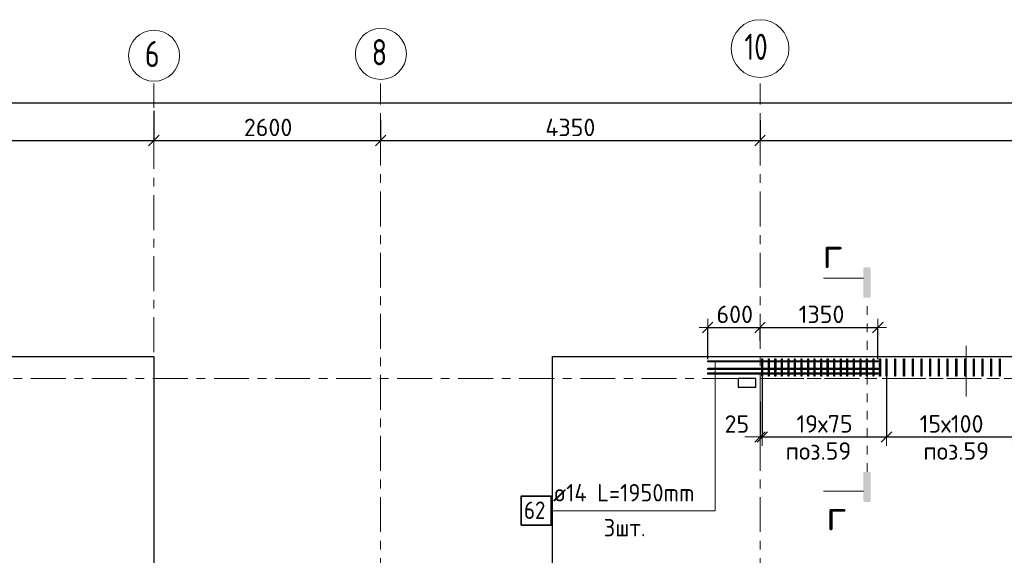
# Model space of a CAD drawing. Header units: metres. Extents: x -38 to 97, y -15 to 21.
# Tile 7 of 118: x 17.54 to 28.83, y 14.37 to 20.51. Entities that reach past the tile are written whole.
import ezdxf

# ---------------------------------------------------------------- set-up
doc = ezdxf.new("R2010")
doc.units = ezdxf.units.M
doc.header["$PDMODE"] = 65
for name, pattern in [('______11', [0.5, 0.4, -0.05, 0, -0.05]), ('______2', [0.0405, 0.03, -0.0105]), ('______3', [0.5, 0.4, -0.1]), ('______5', [1.1, 0.8, -0.1, 0.1, -0.1]), ('______9', [0.015, 0, -0.015])]:
    doc.linetypes.add(name, pattern=pattern)
for name, color, linetype, lineweight in [('XR$2$Осевая линия (1)', 7, '______5', 13), ('XR$2$Размерная линия (1)', 7, 'Continuous', 13), ('XR$4$Арм.стержн. Доп. арматура', 180, 'Continuous', 35), ('XR$4$Арм.стержн. Хомут', 240, 'Continuous', 35), ('XR$4$Балка (1)', 7, '______3', 13), ('XR$4$Перекрытие (1)', 7, 'Continuous', 35), ('XR$4$Размерная линия (1)', 7, 'Continuous', 13), ('XR$4$Текст_ общее_1', 7, 'Continuous', 13)]:
    doc.layers.add(name, color=color, linetype=linetype, lineweight=lineweight)
doc.styles.add('ISOCPEUR', font='txt')
doc.dimstyles.new('DIMSTYLE_3', dxfattribs={"dimtxt": 0.2, "dimasz": 0.2, "dimexe": 0, "dimexo": 0, "dimgap": 0.1, "dimtad": 2, "dimdec": 0, "dimlfac": 1000, "dimrnd": 5, "dimzin": 12, "dimdsep": 46, "dimtxsty": 'ISOCPEUR', "dimblk1": 'ALL_ML_STRICH', "dimblk2": 'ALL_ML_STRICH', "dimsah": 1, "dimcen": 0, "dimclrd": 7, "dimclre": 256, "dimclrt": 7, "dimadec": 0, "dimazin": 0, "dimtfac": 1, "dimtdec": 0, "dimtix": 1, "dimtmove": 2, "dimatfit": 3, "dimfxl": 0, "dimtzin": 0, "dimlwd": 0, "dimlwe": -3, "dimarcsym": 0})
doc.dimstyles.new('DIMSTYLE_33', dxfattribs={"dimtxt": 0.2, "dimasz": 0.2, "dimexe": 0, "dimexo": 0, "dimgap": 0.1, "dimtad": 2, "dimdec": 0, "dimlfac": 1000, "dimrnd": 5, "dimzin": 12, "dimdsep": 46, "dimtxsty": 'ISOCPEUR', "dimblk1": 'ALL_ML_STRICH', "dimblk2": 'ALL_ML_STRICH', "dimsah": 1, "dimcen": 0, "dimclrd": 7, "dimclre": 256, "dimclrt": 7, "dimadec": 0, "dimazin": 0, "dimtfac": 1, "dimtdec": 0, "dimtix": 1, "dimtmove": 2, "dimatfit": 3, "dimfxl": 0, "dimtvp": 1.2, "dimtzin": 0, "dimlwd": 0, "dimlwe": -3, "dimarcsym": 0})

# ---------------------------------------------------------------- blocks, each defined once
blk = doc.blocks.new('ALL_ML_STRICH')
at = {"color": 0, "linetype": 'ByBlock', "lineweight": -2}
for p, q in [((-1, 0), (0.5, 0)), ((-0.3, -0.3), (0.3, 0.3)), ((0, -0.5), (0, 0.5))]:
    blk.add_line(p, q, dxfattribs=at)
blk = doc.blocks.new('*D11')
at = {"layer": 'DEFPOINTS', "color": 7, "linetype": 'Continuous', "lineweight": 13, "transparency": 33554687}
for p in [(0.5, 19.557), (0.5, 19.377), (61.6, 17.12)]:
    blk.add_point(p, dxfattribs=at)
at = {"layer": 'XR$2$Размерная линия (1)', "color": 9, "linetype": 'Continuous', "lineweight": -2, "true_color": 0xc7c7c7, "transparency": 33554687}
for p, q in [((0.5, 19.357), (0.5, 19.557)), ((61.6, 17.14), (61.6, 19.557))]:
    blk.add_line(p, q, dxfattribs=at)
at = {"layer": 'XR$2$Размерная линия (1)', "color": 7, "linetype": 'Continuous', "lineweight": -2, "transparency": 33554687}
blk.add_line((0.5, 19.557), (61.6, 19.557), dxfattribs=at)
at = {"layer": 'XR$2$Размерная линия (1)', "color": 7, "linetype": 'Continuous', "lineweight": 13, "transparency": 33554687, "xscale": 0.2, "yscale": 0.2, "zscale": 0.2, "rotation": 180}
blk.add_blockref('ALL_ML_STRICH', (0.5, 19.557), dxfattribs=at)
at = {"layer": 'XR$2$Размерная линия (1)', "color": 7, "linetype": 'Continuous', "lineweight": 13, "transparency": 33554687, "xscale": 0.2, "yscale": 0.2, "zscale": 0.2}
blk.add_blockref('ALL_ML_STRICH', (61.6, 19.557), dxfattribs=at)
at = {"layer": 'XR$2$Размерная линия (1)', "color": 7, "linetype": 'Continuous', "lineweight": 13, "transparency": 33554687, "insert": (31.1, 19.707), "char_height": 0.2, "width": 1, "attachment_point": 5, "style": 'ISOCPEUR'}
blk.add_mtext('\\A1;{61100}', dxfattribs=at)
blk = doc.blocks.new('*D29')
at = {"layer": 'DEFPOINTS', "color": 7, "linetype": 'Continuous', "lineweight": 13, "transparency": 33554687}
for p in [(19.08, 19.487), (12.6, 19.126), (12.6, 19.061)]:
    blk.add_point(p, dxfattribs=at)
at = {"layer": 'XR$2$Размерная линия (1)', "color": 9, "linetype": 'Continuous', "lineweight": -2, "true_color": 0xc7c7c7, "transparency": 33554687}
for p, q in [((19.08, 19.467), (19.08, 19.126)), ((12.6, 19.081), (12.6, 19.126))]:
    blk.add_line(p, q, dxfattribs=at)
at = {"layer": 'XR$2$Размерная линия (1)', "color": 7, "linetype": 'Continuous', "lineweight": -2, "transparency": 33554687}
blk.add_line((12.6, 19.126), (19.08, 19.126), dxfattribs=at)
at = {"layer": 'XR$2$Размерная линия (1)', "color": 7, "linetype": 'Continuous', "lineweight": 13, "transparency": 33554687, "xscale": 0.2, "yscale": 0.2, "zscale": 0.2, "rotation": 180}
blk.add_blockref('ALL_ML_STRICH', (12.6, 19.126), dxfattribs=at)
at = {"layer": 'XR$2$Размерная линия (1)', "color": 7, "linetype": 'Continuous', "lineweight": 13, "transparency": 33554687, "xscale": 0.2, "yscale": 0.2, "zscale": 0.2}
blk.add_blockref('ALL_ML_STRICH', (19.08, 19.126), dxfattribs=at)
at = {"layer": 'XR$2$Размерная линия (1)', "color": 7, "linetype": 'Continuous', "lineweight": 13, "transparency": 33554687, "insert": (15.84, 19.276), "char_height": 0.2, "width": 0.8, "attachment_point": 5, "style": 'ISOCPEUR'}
blk.add_mtext('\\A1;{6480}', dxfattribs=at)
blk = doc.blocks.new('*D30')
at = {"layer": 'DEFPOINTS', "color": 7, "linetype": 'Continuous', "lineweight": 13, "transparency": 33554687}
for p in [(19.08, 19.487), (21.68, 19.379), (19.08, 19.126)]:
    blk.add_point(p, dxfattribs=at)
at = {"layer": 'XR$2$Размерная линия (1)', "color": 9, "linetype": 'Continuous', "lineweight": -2, "true_color": 0xc7c7c7, "transparency": 33554687}
for p, q in [((19.08, 19.467), (19.08, 19.126)), ((21.68, 19.359), (21.68, 19.126))]:
    blk.add_line(p, q, dxfattribs=at)
at = {"layer": 'XR$2$Размерная линия (1)', "color": 7, "linetype": 'Continuous', "lineweight": -2, "transparency": 33554687}
blk.add_line((19.08, 19.126), (21.68, 19.126), dxfattribs=at)
at = {"layer": 'XR$2$Размерная линия (1)', "color": 7, "linetype": 'Continuous', "lineweight": 13, "transparency": 33554687, "xscale": 0.2, "yscale": 0.2, "zscale": 0.2, "rotation": 180}
blk.add_blockref('ALL_ML_STRICH', (19.08, 19.126), dxfattribs=at)
at = {"layer": 'XR$2$Размерная линия (1)', "color": 7, "linetype": 'Continuous', "lineweight": 13, "transparency": 33554687, "xscale": 0.2, "yscale": 0.2, "zscale": 0.2}
blk.add_blockref('ALL_ML_STRICH', (21.68, 19.126), dxfattribs=at)
at = {"layer": 'XR$2$Размерная линия (1)', "color": 7, "linetype": 'Continuous', "lineweight": 13, "transparency": 33554687, "insert": (20.39, 19.276), "char_height": 0.2, "width": 0.8, "attachment_point": 5, "style": 'ISOCPEUR'}
blk.add_mtext('\\A1;{2600}', dxfattribs=at)
blk = doc.blocks.new('*D31')
at = {"layer": 'DEFPOINTS', "color": 7, "linetype": 'Continuous', "lineweight": 13, "transparency": 33554687}
for p in [(21.68, 19.379), (26.03, 19.379), (21.68, 19.126)]:
    blk.add_point(p, dxfattribs=at)
at = {"layer": 'XR$2$Размерная линия (1)', "color": 9, "linetype": 'Continuous', "lineweight": -2, "true_color": 0xc7c7c7, "transparency": 33554687}
for p, q in [((21.68, 19.359), (21.68, 19.126)), ((26.03, 19.359), (26.03, 19.126))]:
    blk.add_line(p, q, dxfattribs=at)
at = {"layer": 'XR$2$Размерная линия (1)', "color": 7, "linetype": 'Continuous', "lineweight": -2, "transparency": 33554687}
blk.add_line((21.68, 19.126), (26.03, 19.126), dxfattribs=at)
at = {"layer": 'XR$2$Размерная линия (1)', "color": 7, "linetype": 'Continuous', "lineweight": 13, "transparency": 33554687, "xscale": 0.2, "yscale": 0.2, "zscale": 0.2, "rotation": 180}
blk.add_blockref('ALL_ML_STRICH', (21.68, 19.126), dxfattribs=at)
at = {"layer": 'XR$2$Размерная линия (1)', "color": 7, "linetype": 'Continuous', "lineweight": 13, "transparency": 33554687, "xscale": 0.2, "yscale": 0.2, "zscale": 0.2}
blk.add_blockref('ALL_ML_STRICH', (26.03, 19.126), dxfattribs=at)
at = {"layer": 'XR$2$Размерная линия (1)', "color": 7, "linetype": 'Continuous', "lineweight": 13, "transparency": 33554687, "insert": (23.855, 19.276), "char_height": 0.2, "width": 0.8, "attachment_point": 5, "style": 'ISOCPEUR'}
blk.add_mtext('\\A1;{4350}', dxfattribs=at)
blk = doc.blocks.new('*D32')
at = {"layer": 'DEFPOINTS', "color": 7, "linetype": 'Continuous', "lineweight": 13, "transparency": 33554687}
for p in [(26.03, 19.379), (26.03, 19.126), (32.55, 19.135)]:
    blk.add_point(p, dxfattribs=at)
at = {"layer": 'XR$2$Размерная линия (1)', "color": 9, "linetype": 'Continuous', "lineweight": -2, "true_color": 0xc7c7c7, "transparency": 33554687}
for p, q in [((26.03, 19.359), (26.03, 19.126)), ((32.55, 19.126), (32.55, 19.126))]:
    blk.add_line(p, q, dxfattribs=at)
at = {"layer": 'XR$2$Размерная линия (1)', "color": 7, "linetype": 'Continuous', "lineweight": -2, "transparency": 33554687}
blk.add_line((26.03, 19.126), (32.55, 19.126), dxfattribs=at)
at = {"layer": 'XR$2$Размерная линия (1)', "color": 7, "linetype": 'Continuous', "lineweight": 13, "transparency": 33554687, "xscale": 0.2, "yscale": 0.2, "zscale": 0.2, "rotation": 180}
blk.add_blockref('ALL_ML_STRICH', (26.03, 19.126), dxfattribs=at)
at = {"layer": 'XR$2$Размерная линия (1)', "color": 7, "linetype": 'Continuous', "lineweight": 13, "transparency": 33554687, "xscale": 0.2, "yscale": 0.2, "zscale": 0.2}
blk.add_blockref('ALL_ML_STRICH', (32.55, 19.126), dxfattribs=at)
at = {"layer": 'XR$2$Размерная линия (1)', "color": 7, "linetype": 'Continuous', "lineweight": 13, "transparency": 33554687, "insert": (29.3, 19.276), "char_height": 0.2, "width": 0.8, "attachment_point": 5, "style": 'ISOCPEUR'}
blk.add_mtext('\\A1;{6520}', dxfattribs=at)
blk = doc.blocks.new('*D268')
at = {"layer": 'DEFPOINTS', "color": 7, "linetype": 'Continuous', "lineweight": 13, "transparency": 33554687}
for p in [(25.43, 16.984), (26.03, 16.811), (25.43, 16.602)]:
    blk.add_point(p, dxfattribs=at)
at = {"layer": 'XR$4$Размерная линия (1)', "color": 9, "linetype": 'Continuous', "lineweight": -2, "true_color": 0xc7c7c7, "transparency": 33554687}
for p, q in [((25.43, 16.622), (25.43, 16.984)), ((26.03, 16.831), (26.03, 16.984))]:
    blk.add_line(p, q, dxfattribs=at)
at = {"layer": 'XR$4$Размерная линия (1)', "color": 7, "linetype": 'Continuous', "lineweight": -2, "transparency": 33554687}
blk.add_line((25.43, 16.984), (26.03, 16.984), dxfattribs=at)
at = {"layer": 'XR$4$Размерная линия (1)', "color": 7, "linetype": 'Continuous', "lineweight": 13, "transparency": 33554687, "xscale": 0.2, "yscale": 0.2, "zscale": 0.2, "rotation": 180}
blk.add_blockref('ALL_ML_STRICH', (25.43, 16.984), dxfattribs=at)
at = {"layer": 'XR$4$Размерная линия (1)', "color": 7, "linetype": 'Continuous', "lineweight": 13, "transparency": 33554687, "xscale": 0.2, "yscale": 0.2, "zscale": 0.2}
blk.add_blockref('ALL_ML_STRICH', (26.03, 16.984), dxfattribs=at)
at = {"layer": 'XR$4$Размерная линия (1)', "color": 7, "linetype": 'Continuous', "lineweight": 13, "transparency": 33554687, "insert": (25.74, 17.134), "char_height": 0.2, "width": 0.6, "attachment_point": 5, "style": 'ISOCPEUR'}
blk.add_mtext('\\A1;{600}', dxfattribs=at)
blk = doc.blocks.new('*D269')
at = {"layer": 'DEFPOINTS', "color": 7, "linetype": 'Continuous', "lineweight": 13, "transparency": 33554687}
for p in [(26.03, 16.984), (26.03, 16.811), (27.38, 16.602)]:
    blk.add_point(p, dxfattribs=at)
at = {"layer": 'XR$4$Размерная линия (1)', "color": 9, "linetype": 'Continuous', "lineweight": -2, "true_color": 0xc7c7c7, "transparency": 33554687}
for p, q in [((26.03, 16.831), (26.03, 16.984)), ((27.38, 16.622), (27.38, 16.984))]:
    blk.add_line(p, q, dxfattribs=at)
at = {"layer": 'XR$4$Размерная линия (1)', "color": 7, "linetype": 'Continuous', "lineweight": -2, "transparency": 33554687}
blk.add_line((26.03, 16.984), (27.38, 16.984), dxfattribs=at)
at = {"layer": 'XR$4$Размерная линия (1)', "color": 7, "linetype": 'Continuous', "lineweight": 13, "transparency": 33554687, "xscale": 0.2, "yscale": 0.2, "zscale": 0.2, "rotation": 180}
blk.add_blockref('ALL_ML_STRICH', (26.03, 16.984), dxfattribs=at)
at = {"layer": 'XR$4$Размерная линия (1)', "color": 7, "linetype": 'Continuous', "lineweight": 13, "transparency": 33554687, "xscale": 0.2, "yscale": 0.2, "zscale": 0.2}
blk.add_blockref('ALL_ML_STRICH', (27.38, 16.984), dxfattribs=at)
at = {"layer": 'XR$4$Размерная линия (1)', "color": 7, "linetype": 'Continuous', "lineweight": 13, "transparency": 33554687, "insert": (26.735, 17.134), "char_height": 0.2, "width": 0.8, "attachment_point": 5, "style": 'ISOCPEUR'}
blk.add_mtext('\\A1;{1350}', dxfattribs=at)
blk = doc.blocks.new('*D280')
at = {"layer": 'DEFPOINTS', "color": 7, "linetype": 'Continuous', "lineweight": 13, "transparency": 33554687}
for p in [(26.055, 16.436), (26.03, 16.157), (26.03, 15.729)]:
    blk.add_point(p, dxfattribs=at)
at = {"layer": 'XR$4$Размерная линия (1)', "color": 9, "linetype": 'Continuous', "lineweight": -2, "true_color": 0xc7c7c7, "transparency": 33554687}
for p, q in [((26.055, 16.416), (26.055, 15.729)), ((26.03, 16.137), (26.03, 15.729))]:
    blk.add_line(p, q, dxfattribs=at)
at = {"layer": 'XR$4$Размерная линия (1)', "color": 7, "linetype": 'Continuous', "lineweight": -2, "transparency": 33554687}
blk.add_line((26.03, 15.729), (26.055, 15.729), dxfattribs=at)
at = {"layer": 'XR$4$Размерная линия (1)', "color": 7, "linetype": 'Continuous', "lineweight": 13, "transparency": 33554687, "xscale": 0.2, "yscale": 0.2, "zscale": 0.2}
blk.add_blockref('ALL_ML_STRICH', (26.055, 15.729), dxfattribs=at)
at = {"layer": 'XR$4$Размерная линия (1)', "color": 7, "linetype": 'Continuous', "lineweight": 13, "transparency": 33554687, "xscale": 0.2, "yscale": 0.2, "zscale": 0.2, "rotation": 180}
blk.add_blockref('ALL_ML_STRICH', (26.03, 15.729), dxfattribs=at)
at = {"layer": 'XR$4$Размерная линия (1)', "color": 7, "linetype": 'Continuous', "lineweight": 13, "transparency": 33554687, "insert": (25.764, 15.877), "char_height": 0.2, "width": 0.4, "attachment_point": 5, "style": 'ISOCPEUR'}
blk.add_mtext('\\A1;{25}', dxfattribs=at)
blk = doc.blocks.new('*D281')
at = {"layer": 'DEFPOINTS', "color": 7, "linetype": 'Continuous', "lineweight": 13, "transparency": 33554687}
for p in [(27.48, 16.481), (26.055, 16.436), (26.055, 15.729)]:
    blk.add_point(p, dxfattribs=at)
at = {"layer": 'XR$4$Размерная линия (1)', "color": 9, "linetype": 'Continuous', "lineweight": -2, "true_color": 0xc7c7c7, "transparency": 33554687}
for p, q in [((26.055, 16.416), (26.055, 15.729)), ((27.48, 16.461), (27.48, 15.729))]:
    blk.add_line(p, q, dxfattribs=at)
at = {"layer": 'XR$4$Размерная линия (1)', "color": 7, "linetype": 'Continuous', "lineweight": -2, "transparency": 33554687}
blk.add_line((26.055, 15.729), (27.48, 15.729), dxfattribs=at)
at = {"layer": 'XR$4$Размерная линия (1)', "color": 7, "linetype": 'Continuous', "lineweight": 13, "transparency": 33554687, "xscale": 0.2, "yscale": 0.2, "zscale": 0.2, "rotation": 180}
blk.add_blockref('ALL_ML_STRICH', (26.055, 15.729), dxfattribs=at)
at = {"layer": 'XR$4$Размерная линия (1)', "color": 7, "linetype": 'Continuous', "lineweight": 13, "transparency": 33554687, "xscale": 0.2, "yscale": 0.2, "zscale": 0.2}
blk.add_blockref('ALL_ML_STRICH', (27.48, 15.729), dxfattribs=at)
at = {"layer": 'XR$4$Размерная линия (1)', "color": 7, "linetype": 'Continuous', "lineweight": 13, "transparency": 33554687, "insert": (26.447, 15.979), "char_height": 0.2, "width": 0.01, "attachment_point": 1, "line_spacing_factor": 0.60241, "style": 'ISOCPEUR'}
blk.add_mtext('19х75', dxfattribs=at)
blk = doc.blocks.new('*D282')
at = {"layer": 'DEFPOINTS', "color": 7, "linetype": 'Continuous', "lineweight": 13, "transparency": 33554687}
for p in [(27.48, 16.481), (28.98, 16.461), (27.48, 15.729)]:
    blk.add_point(p, dxfattribs=at)
at = {"layer": 'XR$4$Размерная линия (1)', "color": 9, "linetype": 'Continuous', "lineweight": -2, "true_color": 0xc7c7c7, "transparency": 33554687}
for p, q in [((27.48, 16.461), (27.48, 15.729)), ((28.98, 16.441), (28.98, 15.729))]:
    blk.add_line(p, q, dxfattribs=at)
at = {"layer": 'XR$4$Размерная линия (1)', "color": 7, "linetype": 'Continuous', "lineweight": -2, "transparency": 33554687}
blk.add_line((27.48, 15.729), (28.98, 15.729), dxfattribs=at)
at = {"layer": 'XR$4$Размерная линия (1)', "color": 7, "linetype": 'Continuous', "lineweight": 13, "transparency": 33554687, "xscale": 0.2, "yscale": 0.2, "zscale": 0.2, "rotation": 180}
blk.add_blockref('ALL_ML_STRICH', (27.48, 15.729), dxfattribs=at)
at = {"layer": 'XR$4$Размерная линия (1)', "color": 7, "linetype": 'Continuous', "lineweight": 13, "transparency": 33554687, "xscale": 0.2, "yscale": 0.2, "zscale": 0.2}
blk.add_blockref('ALL_ML_STRICH', (28.98, 15.729), dxfattribs=at)
at = {"layer": 'XR$4$Размерная линия (1)', "color": 7, "linetype": 'Continuous', "lineweight": 13, "transparency": 33554687, "insert": (27.86, 15.979), "char_height": 0.2, "width": 0.01, "attachment_point": 1, "line_spacing_factor": 0.60241, "style": 'ISOCPEUR'}
blk.add_mtext('15х100', dxfattribs=at)

msp = doc.modelspace()

# ---------------------------------------------------------------- hatches: boundary and pattern name
at = {"linetype": 'Continuous', "lineweight": 25, "true_color": 0x000000, "transparency": 33554687}
for points in [[(27.2153, 17.6543), (27.2158, 17.6568), (27.2166, 17.6592), (27.2178, 17.6615), (27.2192, 17.6636), (27.2209, 17.6655), (27.2228, 17.6672), (27.2249, 17.6686), (27.2272, 17.6698), (27.2296, 17.6706), (27.2321, 17.6711), (27.2347, 17.6713), (27.2792, 17.6713), (27.2818, 17.6711), (27.2843, 17.6706), (27.2867, 17.6698), (27.289, 17.6686), (27.2911, 17.6672), (27.293, 17.6655), (27.2947, 17.6636), (27.2961, 17.6615), (27.2973, 17.6592), (27.2981, 17.6568), (27.2986, 17.6543), (27.2987, 17.6517), (27.2987, 17.3267), (27.2151, 17.3267), (27.2151, 17.6517)], [(27.2153, 15.0013), (27.2151, 15.0038), (27.2151, 15.3288), (27.2987, 15.3288), (27.2987, 15.0038), (27.2986, 15.0013), (27.2981, 14.9988), (27.2973, 14.9964), (27.2961, 14.9941), (27.2947, 14.9919), (27.293, 14.99), (27.2911, 14.9883), (27.289, 14.9869), (27.2867, 14.9858), (27.2843, 14.985), (27.2818, 14.9845), (27.2792, 14.9843), (27.2347, 14.9843), (27.2321, 14.9845), (27.2296, 14.985), (27.2272, 14.9858), (27.2249, 14.9869), (27.2228, 14.9883), (27.2209, 14.99), (27.2192, 14.9919), (27.2178, 14.9941), (27.2166, 14.9964), (27.2158, 14.9988)]]:
    msp.add_hatch(color=18, dxfattribs=at).paths.add_polyline_path(points, flags=16)

# ---------------------------------------------------------------- linework, layer by layer
at = {"color": 7, "linetype": 'Continuous', "lineweight": 13, "transparency": 33554687}
for p, q in [((27.2151, 17.5497), (26.7584, 17.5497)), ((27.2151, 15.1058), (26.7584, 15.1058))]:
    msp.add_line(p, q, dxfattribs=at)
at = {"color": 7, "linetype": '______9', "lineweight": 13, "transparency": 33554687}
msp.add_line((27.2569, 15.3288), (27.2569, 17.3267), dxfattribs=at)
at = {"color": 52, "linetype": 'Continuous', "lineweight": 13, "transparency": 33554687}
msp.add_line((28.3922, 16.7719), (28.3922, 16.192), dxfattribs=at)
at = {"layer": 'XR$2$Осевая линия (1)', "color": 253, "linetype": '______11', "lineweight": 13, "true_color": 0xa0a0a0, "transparency": 33554687}
for p, q in [((19.08, 7.6), (19.08, 19.78)), ((21.68, 8.34), (21.68, 19.78)), ((26.03, 8.34), (26.03, 19.78)), ((-2.63, 16.4), (62.6, 16.4))]:
    msp.add_line(p, q, dxfattribs=at)
at = {"layer": 'XR$2$Осевая линия (1)', "color": 7, "linetype": 'Continuous', "lineweight": 13, "transparency": 33554687}
for centre, radius in [((26.0304, 20.1801), 0.3304), ((19.0824, 20.0981), 0.2924), ((21.6824, 20.1181), 0.2924)]:
    msp.add_circle(centre, radius, dxfattribs=at)
at = {"layer": 'XR$4$Арм.стержн. Доп. арматура', "color": 7, "linetype": 'Continuous', "lineweight": 13, "transparency": 33554687}
for p, q in [((25.5169, 14.883), (25.5169, 16.5952)), ((25.5169, 14.883), (25.5169, 16.5103)), ((25.5169, 14.883), (25.5169, 16.4552)), ((23.6369, 14.883), (25.5169, 14.883))]:
    msp.add_line(p, q, dxfattribs=at)
at = {"layer": 'XR$4$Арм.стержн. Доп. арматура', "color": 7, "linetype": 'Continuous', "lineweight": 25, "transparency": 33554687}
for points in [[(25.43, 16.6022), (27.38, 16.6022), (27.38, 16.5882), (25.43, 16.5882), (25.43, 16.6022)], [(25.43, 16.5173), (27.38, 16.5173), (27.38, 16.5033), (25.43, 16.5033), (25.43, 16.5173)], [(25.43, 16.4622), (27.38, 16.4622), (27.38, 16.4482), (25.43, 16.4482), (25.43, 16.4622)]]:
    msp.add_lwpolyline(points, dxfattribs=at)
at = {"layer": 'XR$4$Арм.стержн. Доп. арматура', "color": 7, "linetype": 'Continuous', "lineweight": 35, "transparency": 33554687}
msp.add_lwpolyline([(23.2903, 14.7164), (23.6369, 14.7164), (23.6369, 15.0497), (23.2903, 15.0497), (23.2903, 14.7164)], dxfattribs=at)
at = {"layer": 'XR$4$Арм.стержн. Хомут', "color": 40, "linetype": 'Continuous', "lineweight": 25, "transparency": 33554687}
for points in [[(26.051, 16.4252), (26.051, 16.6253), (26.059, 16.6253), (26.059, 16.4252), (26.051, 16.4252)], [(26.126, 16.4252), (26.126, 16.6253), (26.134, 16.6253), (26.134, 16.4252), (26.126, 16.4252)], [(26.201, 16.4252), (26.201, 16.6253), (26.209, 16.6253), (26.209, 16.4252), (26.201, 16.4252)], [(26.276, 16.4252), (26.276, 16.6253), (26.284, 16.6253), (26.284, 16.4252), (26.276, 16.4252)], [(26.351, 16.4252), (26.351, 16.6253), (26.359, 16.6253), (26.359, 16.4252), (26.351, 16.4252)], [(26.426, 16.4252), (26.426, 16.6253), (26.434, 16.6253), (26.434, 16.4252), (26.426, 16.4252)], [(26.501, 16.4252), (26.501, 16.6253), (26.509, 16.6253), (26.509, 16.4252), (26.501, 16.4252)], [(26.576, 16.4252), (26.576, 16.6253), (26.584, 16.6253), (26.584, 16.4252), (26.576, 16.4252)], [(26.651, 16.4252), (26.651, 16.6253), (26.659, 16.6253), (26.659, 16.4252), (26.651, 16.4252)], [(26.726, 16.4252), (26.726, 16.6253), (26.734, 16.6253), (26.734, 16.4252), (26.726, 16.4252)], [(26.801, 16.4252), (26.801, 16.6253), (26.809, 16.6253), (26.809, 16.4252), (26.801, 16.4252)], [(26.876, 16.4252), (26.876, 16.6253), (26.884, 16.6253), (26.884, 16.4252), (26.876, 16.4252)], [(26.951, 16.4252), (26.951, 16.6253), (26.959, 16.6253), (26.959, 16.4252), (26.951, 16.4252)], [(27.026, 16.4252), (27.026, 16.6253), (27.034, 16.6253), (27.034, 16.4252), (27.026, 16.4252)], [(27.101, 16.4252), (27.101, 16.6253), (27.109, 16.6253), (27.109, 16.4252), (27.101, 16.4252)], [(27.176, 16.4252), (27.176, 16.6253), (27.184, 16.6253), (27.184, 16.4252), (27.176, 16.4252)], [(27.251, 16.4252), (27.251, 16.6253), (27.259, 16.6253), (27.259, 16.4252), (27.251, 16.4252)], [(27.326, 16.4252), (27.326, 16.6253), (27.334, 16.6253), (27.334, 16.4252), (27.326, 16.4252)], [(27.401, 16.4252), (27.401, 16.6253), (27.409, 16.6253), (27.409, 16.4252), (27.401, 16.4252)], [(27.476, 16.4252), (27.476, 16.6253), (27.484, 16.6253), (27.484, 16.4252), (27.476, 16.4252)], [(27.576, 16.4252), (27.576, 16.6253), (27.584, 16.6253), (27.584, 16.4252), (27.576, 16.4252)], [(27.676, 16.4252), (27.676, 16.6253), (27.684, 16.6253), (27.684, 16.4252), (27.676, 16.4252)], [(27.776, 16.4252), (27.776, 16.6253), (27.784, 16.6253), (27.784, 16.4252), (27.776, 16.4252)], [(27.876, 16.4252), (27.876, 16.6253), (27.884, 16.6253), (27.884, 16.4252), (27.876, 16.4252)], [(27.976, 16.4252), (27.976, 16.6253), (27.984, 16.6253), (27.984, 16.4252), (27.976, 16.4252)], [(28.076, 16.4252), (28.076, 16.6253), (28.084, 16.6253), (28.084, 16.4252), (28.076, 16.4252)], [(28.176, 16.4252), (28.176, 16.6253), (28.184, 16.6253), (28.184, 16.4252), (28.176, 16.4252)], [(28.276, 16.4252), (28.276, 16.6253), (28.284, 16.6253), (28.284, 16.4252), (28.276, 16.4252)], [(28.376, 16.4252), (28.376, 16.6253), (28.384, 16.6253), (28.384, 16.4252), (28.376, 16.4252)], [(28.476, 16.4252), (28.476, 16.6253), (28.484, 16.6253), (28.484, 16.4252), (28.476, 16.4252)], [(28.576, 16.4252), (28.576, 16.6253), (28.584, 16.6253), (28.584, 16.4252), (28.576, 16.4252)], [(28.676, 16.4252), (28.676, 16.6253), (28.684, 16.6253), (28.684, 16.4252), (28.676, 16.4252)], [(28.776, 16.4252), (28.776, 16.6253), (28.784, 16.6253), (28.784, 16.4252), (28.776, 16.4252)]]:
    msp.add_lwpolyline(points, dxfattribs=at)
at = {"layer": 'XR$4$Балка (1)', "color": 7, "linetype": '______2', "lineweight": 18, "transparency": 33554687}
for p, q in [((26.03, 16.6502), (26.03, 16.4002)), ((26.03, 16.4002), (32.675, 16.4002))]:
    msp.add_line(p, q, dxfattribs=at)
at = {"layer": 'XR$4$Перекрытие (1)', "color": 7, "linetype": 'Continuous', "lineweight": 25, "transparency": 33554687}
for p, q in [((16.0498, 16.6502), (19.08, 16.6502)), ((19.08, 16.6502), (19.08, 12.3503)), ((23.6503, 11.7903), (23.6503, 16.6502)), ((23.6503, 16.6502), (29.0501, 16.6502)), ((25.98, 16.4003), (25.78, 16.4002)), ((25.78, 16.4002), (25.78, 16.3003)), ((25.98, 16.3004), (25.98, 16.4003)), ((25.78, 16.3003), (25.98, 16.3004))]:
    msp.add_line(p, q, dxfattribs=at)
at = {"layer": 'XR$4$Перекрытие (1)', "color": 7, "linetype": '______2', "lineweight": 18, "transparency": 33554687}
msp.add_line((26.03, 16.6502), (23.6503, 16.6502), dxfattribs=at)

# ---------------------------------------------------------------- texts
at = {"color": 7, "linetype": 'Continuous', "lineweight": 13, "transparency": 33554687, "char_height": 0.35, "width": 0.381111, "attachment_point": 5, "style": 'ISOCPEUR'}
for insert in [(26.8611, 17.8388), (26.9055, 14.8336)]:
    msp.add_mtext('\\A1;{\\fISOCPEUR|i0|b0;\\H0.350000;\\W1.000000;\\C7;г}\\P', dxfattribs=dict(at, insert=insert))
at = {"layer": 'XR$2$Осевая линия (1)', "color": 7, "linetype": 'Continuous', "lineweight": 13, "transparency": 33554687, "char_height": 0.3, "attachment_point": 7, "style": 'ISOCPEUR'}
for s, insert, width in [('\\W0.75;10', (25.8504, 20.0496), 0.472281), ('\\W0.78;6', (18.9774, 19.9676), 0.326407), ('\\W0.78;8', (21.5774, 19.9876), 0.326407)]:
    msp.add_mtext(s, dxfattribs=dict(at, insert=insert, width=width))
at = {"layer": 'XR$4$Арм.стержн. Доп. арматура', "color": 7, "linetype": 'Continuous', "lineweight": 25, "transparency": 33554687, "char_height": 0.2, "attachment_point": 7, "style": 'ISOCPEUR'}
for s, insert, width in [('\\W0.94;ø14 L=1950mm ', (23.6569, 14.9897), 1.933176), ('\\W0.87;62', (23.3236, 14.7897), 0.367208), ('\\W0.94;3шт. ', (24.2369, 14.5897), 0.774191)]:
    msp.add_mtext(s, dxfattribs=dict(at, insert=insert, width=width))
at = {"layer": 'XR$4$Текст_ общее_1', "color": 7, "linetype": 'Continuous', "lineweight": 13, "transparency": 33554687, "char_height": 0.2, "width": 0.844937, "attachment_point": 5, "style": 'ISOCPEUR'}
for insert in [(26.6983, 15.568), (28.2783, 15.568)]:
    msp.add_mtext('\\A1;{\\fISOCPEUR|i0|b0;\\H0.200000;\\W1.000000;\\C7;поз.59}\\P', dxfattribs=dict(at, insert=insert))

# ---------------------------------------------------------------- dimensions: what is measured, and where the dimension line sits
at = {"layer": 'XR$2$Размерная линия (1)', "color": 7, "linetype": 'Continuous', "lineweight": 13, "transparency": 33554687}
for base, p1, p2, picture, middle in [((61.6, 19.5574), (0.5, 19.3568), (61.6, 17.1397), '*D11', (31.1, 19.7074)), ((19.08, 19.1261), (12.6, 19.0812), (19.08, 19.4674), '*D29', (15.84, 19.2761)), ((21.68, 19.1261), (19.08, 19.4674), (21.68, 19.359), '*D30', (20.39, 19.2761)), ((26.03, 19.1261), (21.68, 19.359), (26.03, 19.359), '*D31', (23.855, 19.2761)), ((32.55, 19.1261), (26.03, 19.359), (32.55, 19.1261), '*D32', (29.3, 19.2761))]:
    dim = msp.add_linear_dim(base=base, p1=p1, p2=p2, dimstyle='DIMSTYLE_3', override={"dimpost": '<>', "dimclrd": 7, "dimclre": 9, "dimclrt": 7, "dimlwd": 0, "dimlwe": 65533}, dxfattribs=at)
    dim.commit()
    dim.dimension.update_dxf_attribs({"geometry": picture, "text_midpoint": middle, "dimtype": 160})
at = {"layer": 'XR$4$Размерная линия (1)', "color": 7, "linetype": 'Continuous', "lineweight": 13, "transparency": 33554687}
for base, p1, p2, dimstyle, picture, middle in [((26.03, 16.9842), (25.43, 16.6222), (26.03, 16.8315), 'DIMSTYLE_3', '*D268', (25.74, 17.1342)), ((27.38, 16.9842), (26.03, 16.8315), (27.38, 16.6222), 'DIMSTYLE_3', '*D269', (26.735, 17.1342)), ((26.055, 15.7293), (26.03, 16.1371), (26.055, 16.4163), 'DIMSTYLE_33', '*D280', (25.7636, 15.8774))]:
    dim = msp.add_linear_dim(base=base, p1=p1, p2=p2, dimstyle=dimstyle, override={"dimpost": '<>', "dimclrd": 7, "dimclre": 9, "dimclrt": 7, "dimlwd": 0, "dimlwe": 65533}, dxfattribs=at)
    dim.commit()
    dim.dimension.update_dxf_attribs({"geometry": picture, "text_midpoint": middle, "dimtype": 160})
for base, p1, p2, text, picture, middle in [((27.48, 15.7293), (26.055, 16.4163), (27.48, 16.4605), '19х75', '*D281', (26.7675, 15.8293)), ((28.98, 15.7293), (27.48, 16.4605), (28.98, 16.4409), '15х100', '*D282', (28.23, 15.8293))]:
    dim = msp.add_linear_dim(base=base, p1=p1, p2=p2, text=text, dimstyle='DIMSTYLE_3', override={"dimpost": '<>', "dimclrd": 7, "dimclre": 9, "dimclrt": 7, "dimlwd": 0, "dimlwe": 65533}, dxfattribs=at)
    dim.commit()
    dim.dimension.update_dxf_attribs({"geometry": picture, "text_midpoint": middle, "dimtype": 160})

doc.saveas('drawing.dxf')
